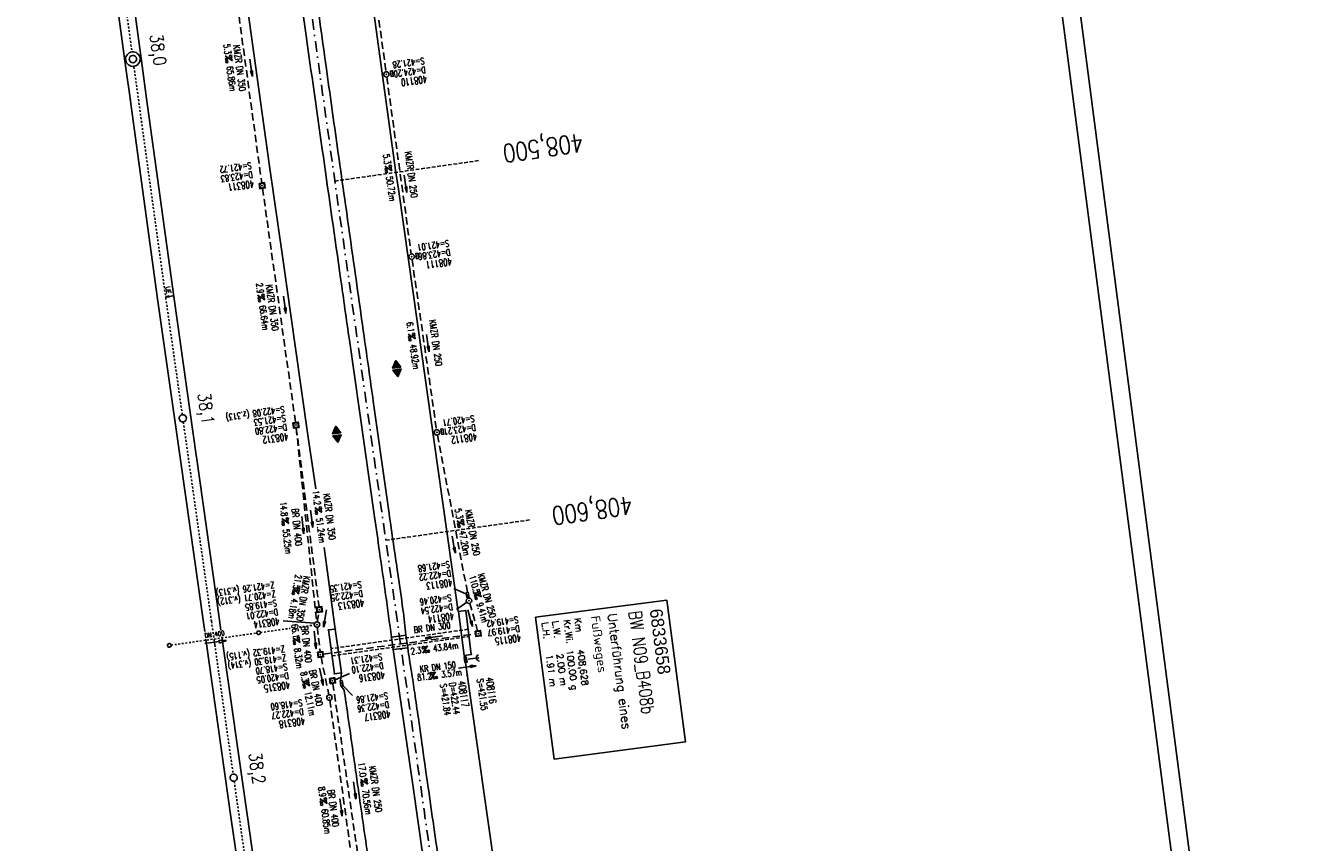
# Model space of a CAD drawing. Extents: x 446224 to 446787, y 446199 to 447379.
# Tile 3 of 6: x 446432 to 446787, y 446520 to 446745. Entities that reach past the tile are written whole.
import ezdxf
from ezdxf.enums import TextEntityAlignment as Align

# ---------------------------------------------------------------- set-up
doc = ezdxf.new("R2010")
doc.units = 0
doc.header["$LTSCALE"] = 2
doc.header["$MEASUREMENT"] = 0
for name, pattern in [('ACAD_ISO10W100W', [0.5, 0.25, -0.25]), ('AUSGEZOGEN', [0]), ('GESTRICH-X2', [1.5, 1, -0.5]), ('GESTRICHELT', [0.75, 0.5, -0.25]), ('STRICHLINIEX2', [0.5, 0.25, -0.25]), ('STRICHPT-X3', [3, 1.5, -0.75, 0, -0.75])]:
    doc.linetypes.add(name, pattern=pattern)
doc.layers.get('0').update_dxf_attribs({"linetype": 'AUSGEZOGEN'})
for name, color, linetype in [('ACHSE', 250, 'STRICHPT-X3'), ('Bahnachse', 7, 'CONTINUOUS'), ('BAUWO', 250, 'CONTINUOUS'), ('BAUWUTOP', 250, 'GESTRICHELT'), ('BW-SCHRIFT', 1, 'AUSGEZOGEN'), ('Durchlässe', 15, 'CONTINUOUS'), ('FBR', 8, 'CONTINUOUS'), ('GEF', 7, 'CONTINUOUS'), ('Gleisachse', 7, 'CONTINUOUS'), ('HEKTOM', 250, 'GESTRICHELT'), ('KANAL', 7, 'GESTRICH-X2'), ('PFEIL', 7, 'CONTINUOUS'), ('PKT', 7, 'CONTINUOUS'), ('Planeinteilung', 6, 'CONTINUOUS'), ('RAHMEN', 250, 'AUSGEZOGEN'), ('SCHACHTNR', 6, 'CONTINUOUS'), ('SCHSYMBOL', 7, 'AUSGEZOGEN'), ('TEXTO', 4, 'CONTINUOUS'), ('TEXTU', 4, 'CONTINUOUS')]:
    doc.layers.add(name, color=color, linetype=linetype)
doc.styles.add('ROMANS', font='romans.shx', dxfattribs={"width": 0.8})
doc.styles.add('UNIR-O', font='unir_o.shx', dxfattribs={"height": 2.5})

# ---------------------------------------------------------------- blocks, each defined once
blk = doc.blocks.new('20')
blk.add_lwpolyline([(-0.75, -0.75), (0.75, -0.75), (0.75, 0.75), (-0.75, 0.75)], close=True)
blk.add_circle((0, 0), 0.676)
blk.add_point((0, 0))
blk = doc.blocks.new('PROM')
blk.add_line((1.57, 1.82), (0.02, 0.02))
for centre, radius in [((0.32, 1.51), 0.317), ((0.94, 0.29), 0.283), ((1.64, 0.29), 0.283)]:
    blk.add_circle(centre, radius)
blk.add_arc((0.99, 2.68), 1.03, 239.1414, 303.3549)
blk = doc.blocks.new('PFEIL2')
at = {"color": 0}
for p, q in [((0.88, 0), (-2.4, -0.01)), ((0.88, -0.27), (0.88, 0.28)), ((0.88, 0.28), (2.43, 0.01)), ((0.91, 0.27), (0.88, 0.26)), ((0.97, 0.26), (0.88, 0.25)), ((1.02, 0.25), (0.88, 0.23)), ((1.07, 0.24), (0.88, 0.21)), ((1.13, 0.23), (0.88, 0.19)), ((1.18, 0.22), (0.88, 0.17)), ((1.24, 0.21), (0.88, 0.15)), ((1.29, 0.21), (0.88, 0.14)), ((1.34, 0.2), (0.88, 0.12)), ((1.4, 0.19), (0.88, 0.1)), ((1.45, 0.18), (0.88, 0.08)), ((1.51, 0.17), (0.88, 0.06)), ((1.56, 0.16), (0.88, 0.04)), ((1.61, 0.15), (0.88, 0.02)), ((1.67, 0.14), (0.88, 0.01)), ((1.72, 0.13), (0.88, -0.01)), ((1.78, 0.12), (0.88, -0.03)), ((1.83, 0.11), (0.88, -0.05)), ((1.88, 0.1), (0.88, -0.07)), ((1.94, 0.09), (0.88, -0.09)), ((2.05, 0.08), (0.88, -0.12)), ((1.99, 0.08), (0.88, -0.11)), ((2.1, 0.07), (0.88, -0.14)), ((2.15, 0.06), (0.88, -0.16)), ((2.21, 0.05), (0.88, -0.18)), ((2.26, 0.04), (0.88, -0.2)), ((2.32, 0.03), (0.88, -0.22)), ((2.37, 0.02), (0.88, -0.23)), ((2.42, 0.01), (0.88, -0.25)), ((2.43, 0.01), (0.88, -0.27))]:
    blk.add_line(p, q, dxfattribs=at)
blk = doc.blocks.new('GST')
at = {"color": 0}
blk.add_circle((0, 0), 0.75, dxfattribs=at)
blk.add_point((0, 0), dxfattribs=at)
blk = doc.blocks.new('10')
blk.add_blockref('GST', (0, 0))
blk = doc.blocks.new('30')
at = {"color": 0}
for p, q in [((-0.75, -0.29), (-0.75, 0.29)), ((-0.75, 0.29), (0.75, 0.29)), ((0.75, 0.29), (0.75, -0.29)), ((0.75, -0.29), (-0.75, -0.29))]:
    blk.add_line(p, q, dxfattribs=at)
blk.add_point((0, 0), dxfattribs=at)
blk = doc.blocks.new('40')
at = {"color": 0}
blk.add_arc((0.02, 0.31), 0.91, 192.5363, 347.4637, dxfattribs=at)
blk.add_point((0, 0), dxfattribs=at)
blk = doc.blocks.new('13')
blk.add_lwpolyline([(0.76, 1.22), (-0.75, 1.22), (-0.75, 1.8), (0.76, 1.8)], close=True)
at = {"rotation": 180}
blk.add_blockref('GST', (0, 0), dxfattribs=at)
blk = doc.blocks.new('*X7')
at = {"color": 0}
for p, q in [((377.11, 181.02), (378.19, 182.1)), ((377.11, 180.99), (378.2, 182.08)), ((377.12, 181.04), (378.18, 182.1)), ((377.12, 180.99), (378.2, 182.08)), ((377.12, 180.99), (378.2, 182.07)), ((377.13, 180.99), (378.21, 182.06)), ((377.14, 181.06), (378.18, 182.11)), ((377.14, 180.99), (378.21, 182.06)), ((377.15, 181.09), (378.18, 182.11)), ((377.15, 180.99), (378.21, 182.05)), ((377.16, 181.11), (378.17, 182.12)), ((377.16, 180.99), (378.22, 182.05)), ((377.17, 181.13), (378.17, 182.13)), ((377.17, 180.99), (378.22, 182.04)), ((377.18, 181.15), (378.17, 182.13)), ((377.18, 180.99), (378.22, 182.04)), ((377.19, 180.99), (378.23, 182.03)), ((377.2, 181.17), (378.16, 182.14)), ((377.2, 180.99), (378.23, 182.02)), ((377.2, 180.99), (378.23, 182.02)), ((377.21, 181.19), (378.16, 182.14)), ((377.21, 180.99), (378.24, 182.01)), ((377.22, 181.21), (378.16, 182.15)), ((377.22, 180.99), (378.24, 182.01)), ((377.23, 181.23), (378.15, 182.15)), ((377.23, 180.99), (378.24, 182)), ((377.24, 180.99), (378.25, 182)), ((377.25, 181.25), (378.15, 182.16)), ((377.25, 180.99), (378.25, 181.99)), ((377.26, 181.27), (378.15, 182.16)), ((377.26, 180.99), (378.25, 181.99)), ((377.27, 181.29), (378.14, 182.17)), ((377.27, 180.99), (378.25, 181.98)), ((377.27, 180.99), (378.26, 181.97)), ((377.28, 181.32), (378.14, 182.18)), ((377.28, 180.99), (378.26, 181.97)), ((377.29, 181.34), (378.14, 182.18)), ((377.29, 180.99), (378.26, 181.96)), ((377.3, 180.99), (378.27, 181.96)), ((377.31, 181.36), (378.14, 182.19)), ((377.31, 180.99), (378.27, 181.95)), ((377.32, 181.38), (378.13, 182.19)), ((377.32, 180.99), (378.27, 181.95)), ((377.33, 181.4), (378.13, 182.2)), ((377.33, 180.99), (378.28, 181.94)), ((377.34, 181.42), (378.13, 182.2)), ((377.34, 180.99), (378.28, 181.93)), ((377.35, 181.44), (378.12, 182.21)), ((377.35, 180.99), (378.28, 181.93)), ((377.35, 180.99), (378.29, 181.92)), ((377.36, 180.99), (378.29, 181.92)), ((377.37, 181.46), (378.12, 182.22)), ((377.37, 180.99), (378.29, 181.91)), ((377.38, 181.48), (378.12, 182.22)), ((377.38, 180.99), (378.3, 181.91)), ((377.39, 181.5), (378.11, 182.23)), ((377.39, 180.99), (378.3, 181.9)), ((377.4, 181.52), (378.11, 182.23)), ((377.4, 180.99), (378.3, 181.9)), ((377.41, 181.55), (378.11, 182.24)), ((377.41, 180.99), (378.31, 181.89)), ((377.42, 180.99), (378.31, 181.88)), ((377.43, 181.57), (378.1, 182.24)), ((377.43, 180.99), (378.31, 181.88)), ((377.43, 180.99), (378.32, 181.87)), ((377.44, 181.59), (378.1, 182.25)), ((377.44, 180.99), (378.32, 181.87)), ((377.45, 181.61), (378.1, 182.25)), ((377.45, 180.99), (378.32, 181.86)), ((377.46, 181.63), (378.09, 182.26)), ((377.46, 180.99), (378.33, 181.86)), ((377.47, 181.65), (378.09, 182.27)), ((377.47, 180.99), (378.33, 181.85)), ((377.48, 180.99), (378.33, 181.85)), ((377.49, 181.67), (378.09, 182.27)), ((377.49, 180.99), (378.34, 181.84)), ((377.5, 181.69), (378.08, 182.28)), ((377.5, 180.99), (378.34, 181.83)), ((377.5, 180.99), (378.34, 181.83)), ((377.51, 181.71), (378.08, 182.28)), ((377.51, 180.99), (378.35, 181.82)), ((377.52, 181.73), (378.08, 182.29)), ((377.52, 180.99), (378.35, 181.82)), ((377.53, 181.75), (378.07, 182.29)), ((377.53, 180.99), (378.35, 181.81)), ((377.54, 180.99), (378.36, 181.81)), ((377.55, 181.78), (378.07, 182.3)), ((377.55, 180.99), (378.36, 181.8)), ((377.56, 181.8), (378.07, 182.3)), ((377.56, 180.99), (378.36, 181.79)), ((377.57, 181.82), (378.06, 182.31)), ((377.57, 180.99), (378.36, 181.79)), ((377.58, 181.84), (378.06, 182.32)), ((377.58, 180.99), (378.37, 181.78)), ((377.58, 180.99), (378.37, 181.78)), ((377.59, 180.99), (378.37, 181.77)), ((377.6, 181.86), (378.06, 182.32)), ((377.6, 180.99), (378.38, 181.77)), ((377.61, 181.88), (378.05, 182.33)), ((377.61, 180.99), (378.38, 181.76)), ((377.62, 181.9), (378.05, 182.33)), ((377.62, 180.99), (378.38, 181.76)), ((377.63, 181.92), (378.05, 182.34)), ((377.63, 180.99), (378.39, 181.75)), ((377.64, 181.94), (378.04, 182.34)), ((377.64, 180.99), (378.39, 181.74)), ((377.65, 180.99), (378.39, 181.74)), ((377.65, 180.99), (378.4, 181.73)), ((377.66, 181.96), (378.04, 182.35)), ((377.66, 180.99), (378.4, 181.73)), ((377.67, 181.98), (378.04, 182.36)), ((377.67, 180.99), (378.4, 181.72)), ((377.68, 182.01), (378.03, 182.36)), ((377.68, 180.99), (378.41, 181.72)), ((377.69, 182.03), (378.03, 182.37)), ((377.69, 180.99), (378.41, 181.71)), ((377.7, 182.05), (378.03, 182.37)), ((377.7, 180.99), (378.41, 181.71)), ((377.71, 180.99), (378.42, 181.7)), ((377.72, 182.07), (378.03, 182.38)), ((377.72, 180.99), (378.42, 181.69)), ((377.73, 182.09), (378.02, 182.38)), ((377.73, 180.99), (378.42, 181.69)), ((377.73, 180.99), (378.43, 181.68)), ((377.74, 182.11), (378.02, 182.39)), ((377.74, 180.99), (378.43, 181.68)), ((377.75, 182.13), (378.02, 182.39)), ((377.75, 180.99), (378.43, 181.67)), ((377.76, 182.15), (378.01, 182.4)), ((377.76, 180.99), (378.44, 181.67)), ((377.77, 180.99), (378.44, 181.66)), ((377.78, 182.17), (378.01, 182.41)), ((377.78, 180.99), (378.44, 181.65)), ((377.79, 182.19), (378.01, 182.41)), ((377.79, 180.99), (378.45, 181.65)), ((377.8, 182.21), (378, 182.42)), ((377.8, 180.99), (378.45, 181.64)), ((377.81, 182.24), (378, 182.42)), ((377.81, 180.99), (378.45, 181.64)), ((377.81, 180.99), (378.46, 181.63)), ((377.82, 182.26), (378, 182.43)), ((377.82, 180.99), (378.46, 181.63)), ((377.83, 180.99), (378.46, 181.62)), ((377.84, 182.28), (377.99, 182.43)), ((377.84, 180.99), (378.47, 181.62)), ((377.85, 182.3), (377.99, 182.44)), ((377.85, 180.99), (378.47, 181.61)), ((377.86, 182.32), (377.99, 182.44)), ((377.86, 180.99), (378.47, 181.6)), ((377.87, 182.34), (377.98, 182.45)), ((377.87, 180.99), (378.47, 181.6)), ((377.88, 180.99), (378.48, 181.59)), ((377.88, 180.99), (378.48, 181.59)), ((377.89, 182.36), (377.98, 182.46)), ((377.89, 180.99), (378.48, 181.58)), ((377.9, 182.38), (377.98, 182.46)), ((377.9, 180.99), (378.49, 181.58)), ((377.91, 182.4), (377.97, 182.47)), ((377.91, 180.99), (378.49, 181.57)), ((377.92, 182.42), (377.97, 182.47)), ((377.92, 180.99), (378.49, 181.57)), ((377.93, 182.44), (377.97, 182.48)), ((377.93, 180.99), (378.5, 181.56)), ((377.94, 180.99), (378.5, 181.55)), ((377.95, 182.47), (377.96, 182.48)), ((377.95, 180.99), (378.5, 181.55)), ((377.96, 180.99), (378.51, 181.54)), ((377.96, 180.99), (378.51, 181.54)), ((377.97, 180.99), (378.51, 181.53)), ((377.98, 180.99), (378.52, 181.53)), ((377.99, 180.99), (378.52, 181.52)), ((378, 180.99), (378.52, 181.51)), ((378.01, 180.99), (378.53, 181.51)), ((378.02, 180.99), (378.53, 181.5)), ((378.03, 180.99), (378.53, 181.5)), ((378.03, 180.99), (378.54, 181.49)), ((378.04, 180.99), (378.54, 181.49)), ((378.05, 180.99), (378.54, 181.48)), ((378.06, 180.99), (378.55, 181.48)), ((378.07, 180.99), (378.55, 181.47)), ((378.08, 180.99), (378.55, 181.46)), ((378.09, 180.99), (378.56, 181.46)), ((378.1, 180.99), (378.56, 181.45)), ((378.11, 180.99), (378.56, 181.45)), ((378.11, 180.99), (378.57, 181.44)), ((378.12, 180.99), (378.57, 181.44)), ((378.13, 180.99), (378.57, 181.43)), ((378.14, 180.99), (378.58, 181.42)), ((378.15, 180.99), (378.58, 181.42)), ((378.16, 180.99), (378.58, 181.41)), ((378.17, 180.99), (378.58, 181.41)), ((378.18, 180.99), (378.59, 181.4)), ((378.19, 180.99), (378.59, 181.4)), ((378.19, 180.99), (378.59, 181.39)), ((378.2, 180.99), (378.6, 181.39)), ((378.21, 180.99), (378.6, 181.38)), ((378.22, 180.99), (378.6, 181.37)), ((378.23, 180.99), (378.61, 181.37)), ((378.24, 180.99), (378.61, 181.36)), ((378.25, 180.99), (378.61, 181.36)), ((378.26, 180.99), (378.62, 181.35)), ((378.26, 180.99), (378.62, 181.35)), ((378.27, 180.99), (378.62, 181.34)), ((378.28, 180.99), (378.63, 181.34)), ((378.29, 180.99), (378.63, 181.33)), ((377.1, 180.56), (377.12, 180.58)), ((377.1, 180.57), (377.11, 180.58)), ((377.11, 180.55), (377.14, 180.58)), ((377.11, 180.55), (377.13, 180.58)), ((377.11, 180.56), (377.13, 180.58)), ((377.12, 180.53), (377.17, 180.58)), ((377.12, 180.53), (377.16, 180.58)), ((377.12, 180.54), (377.15, 180.58)), ((377.13, 180.51), (377.21, 180.58)), ((377.13, 180.51), (377.2, 180.58)), ((377.13, 180.52), (377.19, 180.58)), ((377.13, 180.52), (377.18, 180.58)), ((377.14, 180.49), (377.23, 180.58)), ((377.14, 180.49), (377.22, 180.58)), ((377.14, 180.5), (377.21, 180.58)), ((377.15, 180.47), (377.26, 180.58)), ((377.15, 180.48), (377.25, 180.58)), ((377.15, 180.48), (377.24, 180.58)), ((377.16, 180.46), (377.29, 180.58)), ((377.16, 180.46), (377.28, 180.58)), ((377.16, 180.47), (377.27, 180.58)), ((377.17, 180.44), (377.31, 180.58)), ((377.17, 180.44), (377.3, 180.58)), ((377.17, 180.45), (377.29, 180.58)), ((377.18, 180.42), (377.34, 180.58)), ((377.18, 180.43), (377.33, 180.58)), ((377.18, 180.43), (377.32, 180.58)), ((377.19, 180.41), (377.36, 180.58)), ((377.19, 180.41), (377.36, 180.58)), ((377.19, 180.42), (377.35, 180.58)), ((377.2, 180.39), (377.39, 180.58)), ((377.2, 180.39), (377.38, 180.58)), ((377.2, 180.4), (377.37, 180.58)), ((377.21, 180.37), (377.42, 180.58)), ((377.21, 180.38), (377.41, 180.58)), ((377.21, 180.38), (377.4, 180.58)), ((377.22, 180.35), (377.44, 180.58)), ((377.22, 180.36), (377.44, 180.58)), ((377.22, 180.37), (377.43, 180.58)), ((377.23, 180.34), (377.47, 180.58)), ((377.23, 180.34), (377.46, 180.58)), ((377.23, 180.35), (377.45, 180.58)), ((377.24, 180.32), (377.51, 180.58)), ((377.24, 180.32), (377.5, 180.58)), ((377.24, 180.33), (377.49, 180.58)), ((377.24, 180.33), (377.48, 180.58)), ((377.25, 180.3), (377.53, 180.58)), ((377.25, 180.3), (377.52, 180.58)), ((377.25, 180.31), (377.51, 180.58)), ((377.26, 180.28), (377.56, 180.58)), ((377.26, 180.29), (377.55, 180.58)), ((377.26, 180.29), (377.54, 180.58)), ((377.27, 180.27), (377.59, 180.58)), ((377.27, 180.27), (377.58, 180.58)), ((377.27, 180.28), (377.57, 180.58)), ((377.28, 180.25), (377.61, 180.58)), ((377.28, 180.25), (377.6, 180.58)), ((377.28, 180.26), (377.59, 180.58)), ((377.29, 180.23), (377.64, 180.58)), ((377.29, 180.24), (377.63, 180.58)), ((377.29, 180.24), (377.62, 180.58)), ((377.3, 180.21), (377.67, 180.58)), ((377.3, 180.22), (377.66, 180.58)), ((377.3, 180.23), (377.65, 180.58)), ((377.31, 180.2), (377.69, 180.58)), ((377.31, 180.2), (377.68, 180.58)), ((377.31, 180.21), (377.67, 180.58)), ((377.32, 180.18), (377.72, 180.58)), ((377.32, 180.19), (377.71, 180.58)), ((377.32, 180.19), (377.7, 180.58)), ((377.33, 180.16), (377.74, 180.58)), ((377.33, 180.17), (377.74, 180.58)), ((377.33, 180.18), (377.73, 180.58)), ((377.34, 180.16), (377.75, 180.58)), ((377.34, 180.15), (377.76, 180.58)), ((377.34, 180.15), (377.77, 180.58)), ((377.35, 180.14), (377.78, 180.58)), ((377.35, 180.14), (377.79, 180.58)), ((377.35, 180.13), (377.8, 180.58)), ((377.35, 180.12), (377.81, 180.58)), ((377.36, 180.12), (377.82, 180.58)), ((377.36, 180.11), (377.82, 180.58)), ((377.36, 180.11), (377.83, 180.58)), ((377.37, 180.1), (377.84, 180.58)), ((377.37, 180.1), (377.85, 180.58)), ((377.37, 180.09), (377.86, 180.58)), ((377.38, 180.09), (377.87, 180.58)), ((377.38, 180.08), (377.88, 180.58)), ((377.38, 180.07), (377.89, 180.58)), ((377.39, 180.07), (377.89, 180.58)), ((377.39, 180.06), (377.9, 180.58)), ((377.39, 180.06), (377.91, 180.58)), ((377.4, 180.05), (377.92, 180.58)), ((377.4, 180.05), (377.93, 180.58)), ((377.4, 180.04), (377.94, 180.58)), ((377.41, 180.04), (377.95, 180.58)), ((377.41, 180.03), (377.96, 180.58)), ((377.41, 180.02), (377.97, 180.58)), ((377.42, 180.02), (377.97, 180.58)), ((377.42, 180.01), (377.98, 180.58)), ((377.42, 180.01), (377.99, 180.58)), ((377.43, 180), (378, 180.58)), ((377.43, 180), (378.01, 180.58)), ((377.43, 179.99), (378.02, 180.58)), ((377.44, 179.98), (378.03, 180.58)), ((377.44, 179.98), (378.04, 180.58)), ((377.44, 179.97), (378.05, 180.58)), ((377.45, 179.97), (378.05, 180.58)), ((377.45, 179.96), (378.06, 180.58)), ((377.45, 179.96), (378.07, 180.58)), ((377.46, 179.95), (378.08, 180.58)), ((377.46, 179.95), (378.09, 180.58)), ((377.46, 179.94), (378.1, 180.58)), ((377.46, 179.93), (378.11, 180.58)), ((377.47, 179.93), (378.12, 180.58)), ((377.47, 179.92), (378.12, 180.58)), ((377.47, 179.92), (378.13, 180.58)), ((377.48, 179.91), (378.14, 180.58)), ((377.48, 179.91), (378.15, 180.58)), ((377.48, 179.9), (378.16, 180.58)), ((377.49, 179.9), (378.17, 180.58)), ((377.49, 179.89), (378.18, 180.58)), ((377.49, 179.88), (378.19, 180.58)), ((377.5, 179.88), (378.2, 180.58)), ((377.5, 179.87), (378.2, 180.58)), ((377.5, 179.87), (378.21, 180.58)), ((377.51, 179.86), (378.22, 180.58)), ((377.51, 179.86), (378.23, 180.58)), ((377.51, 179.85), (378.24, 180.58)), ((377.52, 179.84), (378.25, 180.58)), ((377.52, 179.84), (378.26, 180.58)), ((377.52, 179.83), (378.27, 180.58)), ((377.53, 179.83), (378.28, 180.58)), ((377.53, 179.82), (378.28, 180.58)), ((377.53, 179.82), (378.29, 180.58)), ((377.54, 179.81), (378.3, 180.58)), ((377.54, 179.81), (378.31, 180.58)), ((377.54, 179.8), (378.32, 180.58)), ((377.55, 179.79), (378.33, 180.58)), ((377.55, 179.79), (378.34, 180.58)), ((377.55, 179.78), (378.35, 180.58)), ((377.56, 179.78), (378.35, 180.58)), ((377.56, 179.77), (378.36, 180.58)), ((377.56, 179.77), (378.37, 180.58)), ((377.57, 179.76), (378.38, 180.58)), ((377.57, 179.76), (378.39, 180.58)), ((377.57, 179.75), (378.4, 180.58)), ((377.57, 179.74), (378.41, 180.58)), ((377.58, 179.74), (378.42, 180.58)), ((377.58, 179.73), (378.43, 180.58)), ((377.58, 179.73), (378.43, 180.58)), ((377.59, 179.72), (378.44, 180.58)), ((377.59, 179.72), (378.45, 180.58)), ((377.59, 179.71), (378.46, 180.58)), ((377.6, 179.7), (378.47, 180.58)), ((377.6, 179.7), (378.48, 180.58)), ((377.6, 179.69), (378.49, 180.58)), ((377.61, 179.69), (378.5, 180.58)), ((377.61, 179.68), (378.5, 180.58)), ((377.61, 179.68), (378.51, 180.58)), ((377.62, 179.67), (378.52, 180.58)), ((377.62, 179.67), (378.53, 180.58)), ((377.62, 179.66), (378.54, 180.58)), ((377.63, 179.65), (378.55, 180.58)), ((377.63, 179.65), (378.56, 180.58)), ((377.63, 179.64), (378.57, 180.58)), ((377.64, 179.64), (378.58, 180.58)), ((377.64, 179.63), (378.58, 180.58)), ((377.64, 179.63), (378.59, 180.58)), ((377.65, 179.62), (378.6, 180.58)), ((377.65, 179.62), (378.61, 180.58)), ((377.65, 179.61), (378.62, 180.58)), ((377.66, 179.6), (378.63, 180.58)), ((377.66, 179.6), (378.64, 180.58)), ((377.66, 179.59), (378.65, 180.58)), ((377.67, 179.59), (378.66, 180.58)), ((377.67, 179.58), (378.66, 180.58)), ((377.67, 179.58), (378.67, 180.58)), ((377.68, 179.57), (378.68, 180.58)), ((377.68, 179.56), (378.69, 180.58)), ((377.68, 179.56), (378.7, 180.58)), ((377.68, 179.55), (378.71, 180.58)), ((377.69, 179.55), (378.72, 180.58)), ((377.69, 179.54), (378.73, 180.58)), ((377.69, 179.54), (378.73, 180.58)), ((377.7, 179.53), (378.74, 180.58)), ((377.7, 179.53), (378.75, 180.58)), ((377.7, 179.52), (378.76, 180.58)), ((377.71, 179.51), (378.77, 180.58)), ((377.71, 179.51), (378.78, 180.58)), ((377.71, 179.5), (378.79, 180.58)), ((377.72, 179.5), (378.8, 180.58)), ((377.72, 179.49), (378.81, 180.58)), ((377.72, 179.49), (378.81, 180.58)), ((377.73, 179.47), (378.81, 180.54)), ((377.74, 179.46), (378.79, 180.52)), ((377.74, 179.46), (378.78, 180.5)), ((377.74, 179.45), (378.77, 180.48)), ((377.75, 179.45), (378.76, 180.46)), ((377.75, 179.44), (378.75, 180.44)), ((377.75, 179.44), (378.73, 180.42)), ((377.76, 179.43), (378.72, 180.4)), ((377.76, 179.42), (378.71, 180.37)), ((377.76, 179.42), (378.7, 180.35)), ((377.77, 179.41), (378.68, 180.33)), ((377.77, 179.41), (378.67, 180.31)), ((377.77, 179.4), (378.66, 180.29)), ((377.78, 179.4), (378.65, 180.27)), ((377.78, 179.39), (378.64, 180.25)), ((377.78, 179.39), (378.62, 180.23)), ((377.79, 179.38), (378.61, 180.21)), ((377.79, 179.37), (378.6, 180.19)), ((377.79, 179.37), (378.59, 180.17)), ((377.79, 179.36), (378.58, 180.14)), ((377.8, 179.36), (378.56, 180.12)), ((377.8, 179.35), (378.55, 180.1)), ((377.8, 179.35), (378.54, 180.08)), ((377.81, 179.34), (378.53, 180.06)), ((377.81, 179.33), (378.52, 180.04)), ((377.81, 179.33), (378.5, 180.02)), ((377.82, 179.32), (378.49, 180)), ((377.82, 179.32), (378.48, 179.98)), ((377.82, 179.31), (378.47, 179.96)), ((377.83, 179.31), (378.46, 179.94)), ((377.83, 179.3), (378.44, 179.91)), ((377.83, 179.3), (378.43, 179.89)), ((377.84, 179.29), (378.42, 179.87)), ((377.84, 179.28), (378.41, 179.85)), ((377.84, 179.28), (378.4, 179.83)), ((377.85, 179.27), (378.38, 179.81)), ((377.85, 179.27), (378.37, 179.79)), ((377.85, 179.26), (378.36, 179.77)), ((377.86, 179.26), (378.35, 179.75)), ((377.86, 179.25), (378.33, 179.73)), ((377.86, 179.25), (378.32, 179.71)), ((377.87, 179.24), (378.31, 179.68)), ((377.87, 179.23), (378.3, 179.66)), ((377.87, 179.23), (378.29, 179.64)), ((377.88, 179.22), (378.27, 179.62)), ((377.88, 179.22), (378.26, 179.6)), ((377.88, 179.21), (378.25, 179.58)), ((377.89, 179.21), (378.24, 179.56)), ((377.89, 179.2), (378.23, 179.54)), ((377.89, 179.19), (378.21, 179.52)), ((377.89, 179.19), (378.2, 179.5)), ((377.9, 179.18), (378.19, 179.48)), ((377.9, 179.18), (378.18, 179.45)), ((377.9, 179.17), (378.17, 179.43)), ((377.91, 179.17), (378.15, 179.41)), ((377.91, 179.16), (378.14, 179.39)), ((377.91, 179.16), (378.13, 179.37)), ((377.92, 179.15), (378.12, 179.35)), ((377.92, 179.14), (378.11, 179.33)), ((377.92, 179.14), (378.09, 179.31)), ((377.93, 179.13), (378.08, 179.29)), ((377.93, 179.13), (378.07, 179.27)), ((377.93, 179.12), (378.06, 179.25)), ((377.94, 179.12), (378.04, 179.22)), ((377.94, 179.11), (378.03, 179.2)), ((377.94, 179.11), (378.02, 179.18)), ((377.95, 179.1), (378.01, 179.16)), ((377.95, 179.09), (378, 179.14)), ((377.95, 179.09), (377.98, 179.12)), ((377.96, 179.08), (377.97, 179.1)), ((378.3, 180.99), (378.63, 181.32)), ((378.31, 180.99), (378.64, 181.32)), ((378.32, 180.99), (378.64, 181.31)), ((378.33, 180.99), (378.64, 181.31)), ((378.34, 180.99), (378.65, 181.3)), ((378.34, 180.99), (378.65, 181.3)), ((378.35, 180.99), (378.65, 181.29)), ((378.36, 180.99), (378.66, 181.28)), ((378.37, 180.99), (378.66, 181.28)), ((378.38, 180.99), (378.66, 181.27)), ((378.39, 180.99), (378.67, 181.27)), ((378.4, 180.99), (378.67, 181.26)), ((378.41, 180.99), (378.67, 181.26)), ((378.42, 180.99), (378.68, 181.25)), ((378.42, 180.99), (378.68, 181.25)), ((378.43, 180.99), (378.68, 181.24)), ((378.44, 180.99), (378.69, 181.23)), ((378.45, 180.99), (378.69, 181.23)), ((378.46, 180.99), (378.69, 181.22)), ((378.47, 180.99), (378.69, 181.22)), ((378.48, 180.99), (378.7, 181.21)), ((378.49, 180.99), (378.7, 181.21)), ((378.49, 180.99), (378.7, 181.2)), ((378.5, 180.99), (378.71, 181.2)), ((378.51, 180.99), (378.71, 181.19)), ((378.52, 180.99), (378.71, 181.18)), ((378.53, 180.99), (378.72, 181.18)), ((378.54, 180.99), (378.72, 181.17)), ((378.55, 180.99), (378.72, 181.17)), ((378.56, 180.99), (378.73, 181.16)), ((378.57, 180.99), (378.73, 181.16)), ((378.57, 180.99), (378.73, 181.15)), ((378.58, 180.99), (378.74, 181.14)), ((378.59, 180.99), (378.74, 181.14)), ((378.6, 180.99), (378.74, 181.13)), ((378.61, 180.99), (378.75, 181.13)), ((378.62, 180.99), (378.75, 181.12)), ((378.63, 180.99), (378.75, 181.12)), ((378.64, 180.99), (378.76, 181.11)), ((378.64, 180.99), (378.76, 181.11)), ((378.65, 180.99), (378.76, 181.1)), ((378.66, 180.99), (378.77, 181.09)), ((378.67, 180.99), (378.77, 181.09)), ((378.68, 180.99), (378.77, 181.08)), ((378.69, 180.99), (378.78, 181.08)), ((378.7, 180.99), (378.78, 181.07)), ((378.71, 180.99), (378.78, 181.07)), ((378.72, 180.99), (378.79, 181.06)), ((378.72, 180.99), (378.79, 181.06)), ((378.73, 180.99), (378.79, 181.05)), ((378.74, 180.99), (378.8, 181.04)), ((378.75, 180.99), (378.8, 181.04)), ((378.76, 180.99), (378.8, 181.03)), ((378.77, 180.99), (378.8, 181.03)), ((378.78, 180.99), (378.81, 181.02)), ((378.79, 180.99), (378.81, 181.02)), ((378.8, 180.99), (378.81, 181.01)), ((378.8, 180.99), (378.82, 181)), ((378.81, 180.99), (378.82, 181))]:
    blk.add_line(p, q, dxfattribs=at)
blk = doc.blocks.new('HOCHP')
for points in [[(-0.01, 2.24), (-1.15, 0.27), (1.12, 0.27)], [(-0.01, -2.24), (-1.15, -0.27), (1.12, -0.27)]]:
    blk.add_lwpolyline(points, close=True)
at = {"xscale": 1.311372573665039, "yscale": 1.311372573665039, "zscale": 1.311372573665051}
blk.add_blockref('*X7', (-495.66, -237.08), dxfattribs=at)
blk = doc.blocks.new('1135420')
blk.add_line((1135, 420), (0, 420))
at = {"layer": 'RAHMEN'}
blk.add_line((950, 415), (25, 415), dxfattribs=at)

msp = doc.modelspace()

# ---------------------------------------------------------------- linework, layer by layer
at = {"layer": 'ACHSE', "flags": 128}
msp.add_lwpolyline([(446432.19, 447351.79), (446439.3, 447297.23), (446444.65, 447256.12), (446452.2, 447198.07), (446465.11, 447098.9), (446481.25, 446974.95), (446487.7, 446925.37), (446497.38, 446850.99), (446500.61, 446826.21), (446502.69, 446810.23), (446503.84, 446801.41), (446507.12, 446776.63), (446510.46, 446751.85), (446513.87, 446727.09), (446517.33, 446702.33), (446517.99, 446697.7), (446520.84, 446677.58), (446524.35, 446652.82), (446527.86, 446628.07), (446531.36, 446603.32), (446541.89, 446529.06), (446552.41, 446454.8), (446558.73, 446410.24), (446566.45, 446355.79), (446583.99, 446232.03), (446584.69, 446227.06)], dxfattribs=at)
at = {"layer": 'Bahnachse', "linetype": 'ACAD_ISO10W100W'}
for p, q in [((446453.45, 446797.4), (446461.44, 446737.89)), ((446462, 446733.75), (446470.75, 446670.15)), ((446463.23, 446724.82), (446463.23, 446724.79)), ((446470.75, 446670.15), (446475.31, 446637.9)), ((446475.59, 446635.92), (446483.35, 446581)), ((446483.35, 446581), (446484.27, 446574.48)), ((446484.27, 446574.48), (446489.32, 446538.87)), ((446489.6, 446536.89), (446503.36, 446439.86))]:
    msp.add_line(p, q, dxfattribs=at)
at = {"layer": 'Bahnachse', "linetype": 'Continuous'}
for p, q in [((446470.72, 446670.36), (446472.95, 446670.67)), ((446471.69, 446670.71), (446470.73, 446670.36)), ((446470.73, 446670.36), (446471.75, 446670.32)), ((446471.72, 446670.52), (446471.69, 446670.71)), ((446471.75, 446670.32), (446471.72, 446670.52)), ((446471.72, 446670.52), (446471.72, 446670.52))]:
    msp.add_line(p, q, dxfattribs=at)
for centre, major_axis, start_param, end_param in [((446461.7, 446735.91), (1.98, 0.27), 4.712259, 10.995444), ((446461.7, 446735.91), (0.991, 0.136), 4.711241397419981, 10.99442670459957), ((446475.45, 446636.91), (0.991, 0.134), -1.56962, 4.713565), ((446489.46, 446537.88), (0.991, 0.134), -1.56962, 4.713565)]:
    msp.add_ellipse(centre, major_axis=major_axis, ratio=1, start_param=start_param, end_param=end_param, dxfattribs=at)
at = {"layer": 'BAUWO'}
for p, q in [((446551.43, 446583.7), (446553.39, 446583.93)), ((446552.97, 446571.59), (446551.43, 446583.7)), ((446553.39, 446583.93), (446554.92, 446571.86)), ((446517.45, 446578.85), (446515.54, 446578.6)), ((446515.54, 446578.6), (446517.23, 446566.54)), ((446519.17, 446566.82), (446517.45, 446578.85)), ((446532.92, 446576.59), (446536.91, 446577.21)), ((446532.92, 446576.59), (446533.38, 446573.19)), ((446536.91, 446577.21), (446537.41, 446573.68)), ((446533.38, 446573.19), (446537.41, 446573.68)), ((446554.92, 446571.86), (446552.97, 446571.59)), ((446517.23, 446566.54), (446519.17, 446566.82))]:
    msp.add_line(p, q, dxfattribs=at)
at = {"layer": 'BAUWUTOP', "flags": 128}
for points in [[(446554.04, 446578.8), (446516.27, 446573.45)], [(446516.55, 446571.47), (446554.29, 446576.82)]]:
    msp.add_lwpolyline(points, dxfattribs=at)
at = {"layer": 'BW-SCHRIFT'}
msp.add_lwpolyline([(446608.81, 446586.82), (446613.9, 446547.73), (446577.7, 446543.01), (446572.61, 446582.11)], close=True, dxfattribs=at)
at = {"layer": 'Durchlässe', "linetype": 'STRICHLINIEX2'}
for p, q in [((446472.22, 446574.42), (446495.85, 446577.76)), ((446496.84, 446577.9), (446505.05, 446579.05)), ((446507.5, 446579.39), (446511.66, 446579.97))]:
    msp.add_line(p, q, dxfattribs=at)
at = {"layer": 'Durchlässe', "linetype": 'Continuous'}
for p, q in [((446481.53, 446574.84), (446485.49, 446575.4)), ((446485.43, 446575.79), (446485.49, 446575.4)), ((446487.47, 446575.68), (446485.43, 446575.79)), ((446485.49, 446575.4), (446485.54, 446575)), ((446485.54, 446575), (446487.47, 446575.68))]:
    msp.add_line(p, q, dxfattribs=at)
for centre in [(446496.34, 446577.83), (446471.72, 446574.35)]:
    msp.add_ellipse(centre, major_axis=(0.354, 0.354), ratio=1, start_param=4.062603, end_param=10.345788, dxfattribs=at)
at = {"layer": 'FBR'}
for p, q in [((446518.88, 446564.59), (446519.17, 446566.82)), ((446519.87, 446562.03), (446519.11, 446563.11))]:
    msp.add_line(p, q, dxfattribs=at)
at = {"layer": 'FBR', "flags": 128}
for points in [[(446499.34, 446706.44), (446495.92, 446730.81), (446492.49, 446755.46), (446489.22, 446780.18), (446485.99, 446804.89), (446482.75, 446829.62), (446479.53, 446854.37), (446476.32, 446879.03), (446473.06, 446903.8), (446469.86, 446928.47), (446466.65, 446953.23), (446463.45, 446977.73), (446460.22, 447002.45), (446457, 447027.2), (446453.77, 447051.82)], [(446499.34, 446706.44), (446502.88, 446681.58), (446506.39, 446656.89), (446509.9, 446632.26), (446512.05, 446617.49)], [(446514.35, 446601.33), (446517.45, 446578.85)], [(446533.38, 446573.19), (446538.77, 446535.91), (446545.75, 446486.56), (446552.86, 446436.78), (446556.66, 446409.98)]]:
    msp.add_lwpolyline(points, dxfattribs=at)
at = {"layer": 'FBR'}
msp.add_lwpolyline([(446489.74, 447041.42), (446498.1, 446977.14), (446504.56, 446927.56), (446514.24, 446853.19), (446517.47, 446828.4), (446519.55, 446812.43), (446520.7, 446803.63), (446523.97, 446778.88), (446527.31, 446754.15), (446530.7, 446729.42), (446534.17, 446704.7), (446534.82, 446700.08), (446537.67, 446679.96), (446541.18, 446655.21), (446544.69, 446630.46), (446548.2, 446605.7), (446551.32, 446583.69)], dxfattribs=at)
at = {"layer": 'FBR', "flags": 128}
for points in [[(446488.53, 446901.35, -0.000054), (446490.38, 446887.22, -0.0002), (446490.88, 446883.43), (446497.27, 446834.53, 0.000005), (446497.82, 446830.25, 0.000001), (446501.01, 446805.84, 0.000269), (446501.07, 446805.44, 0.000002), (446507.5, 446756.59, 0.002022), (446509.64, 446740.88, 0.000995), (446514.16, 446709)], [(446514.16, 446709, 0.000047), (446518.91, 446675.52, 0.000093), (446521.34, 446658.47), (446528.27, 446609.77, -0.000025), (446529.64, 446600.17, -0.003021), (446532.92, 446576.59)]]:
    msp.add_lwpolyline(points, format="xyb", dxfattribs=at)
at = {"layer": 'FBR'}
for points in [[(446492.68, 446901.87, 0.000099), (446496.47, 446872.55, 0.000222), (446498.17, 446859.47, 0.000001), (446505.04, 446806.79, 0.000145), (446505.09, 446806.42, 0.00076), (446508.49, 446780.81, 0.00082), (446511.71, 446757.08, 0.000435), (446515.12, 446732.4, 0.000477), (446518.28, 446709.88, 0.00005), (446521.83, 446684.74, -0.000052), (446525.38, 446659.6, -0.000057), (446527.92, 446641.62, 0.000033), (446532.27, 446610.72, 0.001912), (446534.68, 446594.14, -0.003213), (446536.08, 446584.27, -0.009552), (446536.5, 446580.64, 0.010067), (446536.91, 446577.21, 0.001138)], [(446537.41, 446573.68, 0.003777), (446538.42, 446567.16, -0.004178), (446539.33, 446561.27, -0.000617), (446540.33, 446554.3, -0.000791), (446541.1, 446548.86, -0.000102), (446541.32, 446547.27, 0.000184), (446541.45, 446546.4, 0.000817), (446543.18, 446534.17, -0.000446), (446546.37, 446511.79, -0.000111), (446546.73, 446509.26, 0.000006), (446553.25, 446463.01, 0.000305), (446555.62, 446446.33, 0.000154), (446560.33, 446413.32)], [(446553.04, 446571.54), (446558.72, 446531.45), (446569.25, 446457.19, -0.000002), (446575.59, 446412.44, 0.000001)], [(446519.87, 446562.03, -0.000524), (446520.4, 446558.72, -0.003895), (446520.46, 446558.28, -0.000231), (446523.06, 446539.83, 0.000688), (446523.94, 446533.64, 0.000188), (446526.46, 446516.05, -0.000467), (446527.47, 446508.96, -0.000082), (446529.17, 446496.98, -0.000078), (446530.96, 446484.33, -0.000126), (446532.7, 446471.97, 0.000318), (446534.45, 446459.61, 0.000352), (446536.2, 446447.3, -0.000226), (446537.95, 446435, -0.000087), (446539.7, 446422.69, 0.000147), (446541.45, 446410.38, 0.000008), (446541.78, 446408.04, 0.000096)]]:
    msp.add_lwpolyline(points, format="xyb", dxfattribs=at)
at = {"layer": 'Gleisachse', "linetype": 'Continuous'}
for p, q in [((446455.68, 446797.7), (446464.23, 446734.05)), ((446451.22, 446797.1), (446459.77, 446733.45)), ((446464.23, 446734.06), (446465.46, 446725.1)), ((446459.77, 446733.44), (446461, 446724.49)), ((446460.94, 446724.95), (446468.52, 446669.84)), ((446465.46, 446725.1), (446472.98, 446670.46)), ((446468.52, 446669.84), (446474.79, 446625.51)), ((446472.98, 446670.46), (446479.24, 446626.14)), ((446474.79, 446625.51), (446481.12, 446580.69)), ((446479.22, 446626.28), (446485.58, 446581.31)), ((446485.58, 446581.32), (446485.97, 446578.53)), ((446481.12, 446580.68), (446481.48, 446578.16)), ((446481.77, 446576.11), (446488.81, 446526.48)), ((446486.24, 446576.67), (446493.26, 446527.11)), ((446488.81, 446526.48), (446502.99, 446426.43)), ((446493.25, 446527.17), (446507.45, 446427.03))]:
    msp.add_line(p, q, dxfattribs=at)
at = {"layer": 'HEKTOM'}
for p, q in [((446517.32, 446702.31), (446556.95, 446707.94)), ((446531.35, 446603.32), (446570.98, 446608.92))]:
    msp.add_line(p, q, dxfattribs=at)
at = {"layer": 'KANAL'}
for p, q in [((446525, 446779.34), (446531.44, 446732.44)), ((446488.5, 446765.56), (446497.19, 446701.78)), ((446531.63, 446730.97), (446538.38, 446682.19)), ((446497.41, 446700.31), (446506.5, 446635.78)), ((446538.59, 446680.72), (446545.34, 446633.78)), ((446506.69, 446634.31), (446512.31, 446580.84)), ((446506.72, 446634.31), (446512.97, 446584.97)), ((446545.59, 446632.31), (446554.16, 446587.41)), ((446554.5, 446585.94), (446556.63, 446578.34)), ((446512.5, 446580.84), (446512.94, 446583.5)), ((446512.47, 446579.34), (446513.28, 446572.59)), ((446514.13, 446571.94), (446556.09, 446577.5)), ((446513.53, 446571.09), (446515.69, 446560.72)), ((446554.09, 446570.56), (446556.16, 446570.81)), ((446516.78, 446563.88), (446526.72, 446495.53)), ((446515.94, 446559.25), (446524.06, 446500.47))]:
    msp.add_line(p, q, dxfattribs=at)
at = {"layer": 'PKT'}
for p in [(446550.55, 446588.76), (446516.83, 446583.43), (446551.43, 446583.7), (446553.39, 446583.93), (446515.5, 446578.61), (446517.43, 446578.92), (446532.92, 446576.59), (446533.38, 446573.19), (446537.36, 446573.72), (446552.97, 446571.59), (446554.92, 446571.86), (446519.11, 446566.85), (446517.19, 446566.56), (446553.75, 446566.1), (446520.58, 446556.95)]:
    msp.add_point(p, dxfattribs=at)
at = {"layer": 'SCHACHTNR'}
for p, q in [((446553.56, 446588.5), (446550.06, 446590.07)), ((446553.69, 446586.24), (446550.87, 446584.2)), ((446511.77, 446580.51), (446503.09, 446581.15)), ((446517.39, 446564.88), (446521.35, 446566.63)), ((446519.63, 446563.24), (446522.22, 446560.58))]:
    msp.add_line(p, q, dxfattribs=at)

# ---------------------------------------------------------------- block references
at = {"layer": 'GEF', "rotation": 8.068843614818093}
for p in [(446534.41, 446650.63), (446517.88, 446632.53)]:
    msp.add_blockref('HOCHP', p, dxfattribs=at)
at = {"layer": 'PFEIL'}
for p, rotation in [((446494.27, 446733.56), 277.7559999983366), ((446536.8, 446701.6), 277.8927000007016), ((446503.5, 446668.24), 278.0416999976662), ((446542.94, 446657.61), 278.1699999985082), ((446508.51, 446607.47), 276.0002999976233), ((446510.94, 446609.21), 277.2285999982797), ((446550.06, 446602.12), 280.7921999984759), ((446514.61, 446581.76), 260.756400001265), ((446554.59, 446581.87), 285.6910000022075), ((446511.89, 446575.85), 276.7295999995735), ((446544.59, 446576.63), 187.5618999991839), ((446513.63, 446565.71), 281.8009000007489), ((446553.81, 446568.42), 7.280400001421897), ((446522.79, 446534.41), 278.2721000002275), ((446519.02, 446529.71), 277.8725000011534)]:
    msp.add_blockref('PFEIL2', p, dxfattribs=dict(at, rotation=rotation))
at = {"layer": 'Planeinteilung', "linetype": 'Continuous', "rotation": 277.4163263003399}
msp.add_blockref('1135420', (446224.11, 447324.7), dxfattribs=at)
at = {"layer": 'SCHSYMBOL'}
for name, p, rotation in [('13', (446531.53, 446731.7), 277.88469999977), ('20', (446497.3, 446701.04), 278.0315000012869), ('13', (446538.49, 446681.46), 278.0670999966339), ('20', (446506.62, 446635.05), 278.0670999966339), ('13', (446545.44, 446633.03), 278.0670999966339), ('30', (446553.89, 446588.22), 278.0670999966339), ('20', (446513.07, 446584.22), 278.0670999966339), ('10', (446554.28, 446586.66), 278.0670999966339), ('10', (446512.4, 446580.1), 278.0670999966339), ('20', (446556.83, 446577.61), 278.0670999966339), ('20', (446513.37, 446571.84), 278.0670999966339), ('30', (446553.35, 446570.46), 278.0670999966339), ('40', (446556.89, 446570.91), 278.0670999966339), ('20', (446516.68, 446564.63), 278.0670999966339), ('30', (446519.2, 446563.91), 278.0670999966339), ('10', (446515.85, 446559.99), 278.0670999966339)]:
    msp.add_blockref(name, p, dxfattribs=dict(at, rotation=rotation))
at = {"layer": 'TEXTU'}
for p, rotation in [((446487.08, 446736.79), 277.7559999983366), ((446531.04, 446706.44), 277.8927000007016), ((446496.03, 446670.89), 278.0416999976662), ((446537.51, 446660.14), 278.1699999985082), ((446502.67, 446609.31), 276.0002999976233), ((446511.77, 446612.34), 277.2285999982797), ((446550.93, 446608.72), 280.7921999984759), ((446505.87, 446590.32), 260.756400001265), ((446555.52, 446588.75), 285.6910000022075), ((446505.75, 446576.48), 276.7295999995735), ((446541.55, 446572.22), 7.561899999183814), ((446543.76, 446565.02), 7.280400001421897), ((446508.33, 446564.37), 281.8009000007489), ((446524.35, 446537.43), 278.2721000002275), ((446513.19, 446532.11), 277.8725000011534)]:
    msp.add_blockref('PROM', p, dxfattribs=dict(at, rotation=rotation))

# ---------------------------------------------------------------- texts
at = {"layer": 'Bahnachse', "linetype": 'Continuous', "style": 'ROMANS', "width": 0.8337}
for s, height, rotation, oblique, p in [('38,0', 3.5, 277.77, 360, (446466.35, 446742.6)), ('UE', 1.25, 277.9243, 360, (446470.66, 446673.13)), ('38,1', 3.5, 277.77, 0, (446479.56, 446643.71)), ('38,2', 3.5, 277.77, 0, (446493.6, 446544.59))]:
    msp.add_text(s, height=height, rotation=rotation, dxfattribs=dict(at, oblique=oblique)).set_placement(p)
at = {"layer": 'BW-SCHRIFT'}
for s, height, rotation, style, p in [('L.W.   2.00 m', 1.8, 277.3775, 'ROMANS', (446577.18, 446580.99)), ('Kr.Wi.', 1.8, 277.3775, 'ROMANS', (446580.32, 446581.31)), ('Km', 1.8, 277.3775, 'ROMANS', (446583.26, 446581.76)), ('Fußweges', 2.5, 277.3775, 'ROMANS', (446587.83, 446582.37)), ('Unterführung eines', 2.5, 277.3775, 'ROMANS', (446592.43, 446582.98)), ('6833658', 3.5, 277.3775, 'UNIR-O', (446604.05, 446584.22)), ('L.H.   1.91 m', 1.8, 277.3775, 'ROMANS', (446574.31, 446580.6)), ('100.00 g', 1.8, 277.4, 'ROMANS', (446581.1, 446572.97)), ('408,628', 1.8, 277.4, 'ROMANS', (446584.13, 446573.1))]:
    msp.add_text(s, height=height, rotation=rotation, dxfattribs=dict(at, style=style)).set_placement(p)
at = {"layer": 'BW-SCHRIFT', "style": 'ROMANS', "width": 0.8}
msp.add_text('BW N09_B408b', height=3.5, rotation=277.3775, dxfattribs=at).set_placement((446598.26, 446583.63))
at = {"layer": 'Durchlässe', "linetype": 'Continuous', "style": 'ROMANS', "oblique": 360, "width": 0.8337}
msp.add_text('DN 400', height=1.25, rotation=7.77, dxfattribs=at).set_placement((446481.47, 446576.41))
at = {"layer": 'HEKTOM', "style": 'ROMANS', "width": 0.8}
for s, rotation, p in [('408,500', 188.0402, (446585.38, 446715.42)), ('408,600', 188.067, (446598.92, 446615.55))]:
    msp.add_text(s, height=5, rotation=rotation, dxfattribs=at).set_placement(p)
at = {"layer": 'SCHACHTNR', "style": 'ROMANS'}
for s, height, rotation, width, p in [('S=421.28', 1.8, 187.8847, 0.6, (446541.89, 446736.37)), ('D=424.20', 1.8, 187.8847, 0.6, (446542.23, 446733.87)), ('408110', 2, 187.8847, 0.7, (446542.58, 446731.4)), ('S=421.72', 1.8, 188.0315, 0.6, (446494.27, 446707.51)), ('D=423.83', 1.8, 188.0315, 0.6, (446494.61, 446705.01)), ('408311', 2, 188.0315, 0.7, (446494.95, 446702.54)), ('S=421.01', 1.8, 188.067, 0.6, (446548.69, 446686.08)), ('D=423.86', 1.8, 188.067, 0.6, (446549.04, 446683.61)), ('408111', 2, 188.067, 0.7, (446549.41, 446681.14)), ('S=422.08 (z.313)', 1.8, 188.067, 0.6, (446503.33, 446640.32)), ('S=421.53', 1.8, 188.067, 0.6, (446503.69, 446637.88)), ('S=420.71', 1.8, 188.067, 0.6, (446555.69, 446637.8)), ('D=422.80', 1.8, 188.067, 0.6, (446504.03, 446635.41)), ('D=423.21', 1.8, 188.067, 0.6, (446556.04, 446635.33)), ('408312', 2, 188.067, 0.7, (446504.41, 446632.91)), ('408112', 2, 188.067, 0.7, (446556.38, 446632.86)), ('S=421.68', 1.8, 188.067, 0.6, (446548.88, 446597.61)), ('D=422.22', 1.8, 188.067, 0.6, (446549.22, 446595.14)), ('Z=421.26 (v.313)', 1.8, 188.067, 0.6, (446500.56, 446591.93)), ('S=421.35', 1.8, 188.067, 0.6, (446524.59, 446592.04)), ('408113', 2, 188.067, 0.7, (446549.57, 446592.67)), ('Z=420.71 (v.312)', 1.8, 188.067, 0.6, (446500.91, 446589.46)), ('D=422.25', 1.8, 188.067, 0.6, (446524.94, 446589.57)), ('S=420.46', 1.8, 188.067, 0.6, (446549.32, 446588.4)), ('S=419.85', 1.8, 188.067, 0.6, (446501.25, 446586.96)), ('D=422.01', 1.8, 188.067, 0.6, (446501.59, 446584.49)), ('408313', 2, 188.067, 0.7, (446525.28, 446587.1)), ('D=422.54', 1.8, 188.067, 0.6, (446549.67, 446585.9)), ('408314', 2, 188.067, 0.7, (446501.97, 446582.02)), ('408114', 2, 188.067, 0.7, (446550.01, 446583.43)), ('S=419.42', 1.8, 188.067, 0.6, (446567.75, 446582.38)), ('D=419.97', 1.8, 188.067, 0.6, (446568.13, 446579.91)), ('408115', 2, 188.067, 0.7, (446568.47, 446577.44)), ('Z=419.32 (v.115)', 1.8, 188.067, 0.6, (446503.43, 446574.31)), ('Z=419.30 (v.314)', 1.8, 188.067, 0.6, (446503.8, 446571.84)), ('S=421.31', 1.8, 188.067, 0.6, (446530.25, 446572.15)), ('S=418.70', 1.8, 188.067, 0.6, (446504.14, 446569.37)), ('D=420.05', 1.8, 188.067, 0.6, (446504.49, 446566.91)), ('D=422.10', 1.8, 188.067, 0.6, (446530.63, 446569.68)), ('408316', 2, 188.067, 0.7, (446530.97, 446567.21)), ('408315', 2, 188.067, 0.7, (446504.83, 446564.44)), ('S=421.84', 1.8, 278.067, 0.6, (446546.29, 446563.65)), ('D=422.44', 1.8, 278.067, 0.6, (446548.79, 446563.99)), ('408117', 2, 278.067, 0.7, (446551.26, 446564.37)), ('S=421.55', 1.8, 278.067, 0.6, (446556.42, 446565.04)), ('408116', 2, 278.067, 0.7, (446558.89, 446565.38)), ('S=421.86', 1.8, 188.067, 0.6, (446531.84, 446561.42)), ('S=418.60', 1.8, 188.067, 0.6, (446508.27, 446559.49)), ('D=422.27', 1.8, 188.067, 0.6, (446508.61, 446556.99)), ('D=422.36', 1.8, 188.067, 0.6, (446532.18, 446558.95)), ('408317', 2, 188.067, 0.7, (446532.53, 446556.48)), ('408318', 2, 188.067, 0.7, (446508.99, 446554.52))]:
    msp.add_text(s, height=height, rotation=rotation, dxfattribs=dict(at, width=width)).set_placement(p)
at = {"layer": 'TEXTO', "style": 'ROMANS'}
for s, rotation, width, p in [('KMZR DN 350', 277.756, 0.75, (446490.18, 446733.34)), ('KMZR DN 250', 277.8927, 0.75, (446537.48, 446703.97)), ('KMZR DN 350', 278.0417, 0.75, (446499.19, 446667.31)), ('KMZR DN 250', 278.17, 0.75, (446544.21, 446657.59)), ('KMZR DN 350', 277.2286, 0.75, (446514.96, 446609.7)), ('BR DN 400', 276.0003, 0.75, (446506, 446606.84)), ('KMZR DN 250', 280.7922, 0.75, (446554.38, 446605.27)), ('KMZR DN 350', 260.7564, 0.6, (446507.75, 446587.42)), ('KMZR DN 250', 285.691, 0.6, (446558.35, 446587.83)), ('BR DN 400', 276.7296, 0.6, (446508.64, 446574.52)), ('BR DN 300', 7.5619, 0.75, (446544.24, 446578.39)), ('KR DN 150', 7.2804, 0.6, (446545.78, 446567.52)), ('BR DN 400', 281.8009, 0.6, (446511.27, 446562.44)), ('KMZR DN 250', 278.2721, 0.75, (446527.66, 446534.62)), ('BR DN 400', 277.8725, 0.75, (446516.02, 446529.35))]:
    msp.add_text(s, height=1.8, rotation=rotation, dxfattribs=dict(at, width=width)).set_placement(p, align=Align.CENTER)
at = {"layer": 'TEXTU', "style": 'ROMANS'}
for s, rotation, width, p in [('5.3', 277.756, 0.75, (446486.63, 446739.97)), ('65.86m', 277.756, 0.75, (446487.47, 446733.82)), ('5.3', 277.8927, 0.75, (446530.6, 446709.63)), ('50.72m', 277.8927, 0.75, (446531.44, 446703.47)), ('2.9', 278.0417, 0.75, (446495.59, 446674.09)), ('66.64m', 278.0417, 0.75, (446496.47, 446667.91)), ('6.1', 278.17, 0.75, (446537.06, 446663.34)), ('48.92m', 278.17, 0.75, (446537.94, 446657.19)), ('14.2', 277.2286, 0.75, (446511.18, 446616.89)), ('14.8', 276.0003, 0.75, (446502.19, 446613.85)), ('51.24m', 277.2286, 0.75, (446512.15, 446609.36)), ('5.3', 280.7922, 0.75, (446550.34, 446611.88)), ('55.25m', 276.0003, 0.75, (446503, 446606.32)), ('47.20m', 280.7922, 0.75, (446551.5, 446605.76)), ('21.5', 260.7564, 0.6, (446506.46, 446593.94)), ('110.5', 285.691, 0.6, (446554.25, 446593.32)), ('4.18m', 260.7564, 0.6, (446505.4, 446587.38)), ('9.41m', 285.691, 0.6, (446556.34, 446585.85)), ('66.1', 276.7296, 0.6, (446505.33, 446580.12)), ('2.3', 7.5619, 0.75, (446538.34, 446571.79)), ('43.84m', 7.5619, 0.75, (446544.52, 446572.61)), ('8.32m', 276.7296, 0.6, (446506.11, 446573.5)), ('8.3', 281.8009, 0.6, (446507.81, 446566.89)), ('81.2', 7.2804, 0.6, (446540.14, 446564.56)), ('3.57m', 7.2804, 0.6, (446546.74, 446565.41)), ('12.11m', 281.8009, 0.6, (446508.93, 446561.42)), ('17.0', 278.2721, 0.75, (446523.68, 446541.96)), ('8.9', 277.8725, 0.75, (446512.76, 446535.3)), ('70.56m', 278.2721, 0.75, (446524.77, 446534.46)), ('60.85m', 277.8725, 0.75, (446513.6, 446529.15))]:
    msp.add_text(s, height=1.8, rotation=rotation, dxfattribs=dict(at, width=width)).set_placement(p)

doc.saveas('drawing.dxf')
